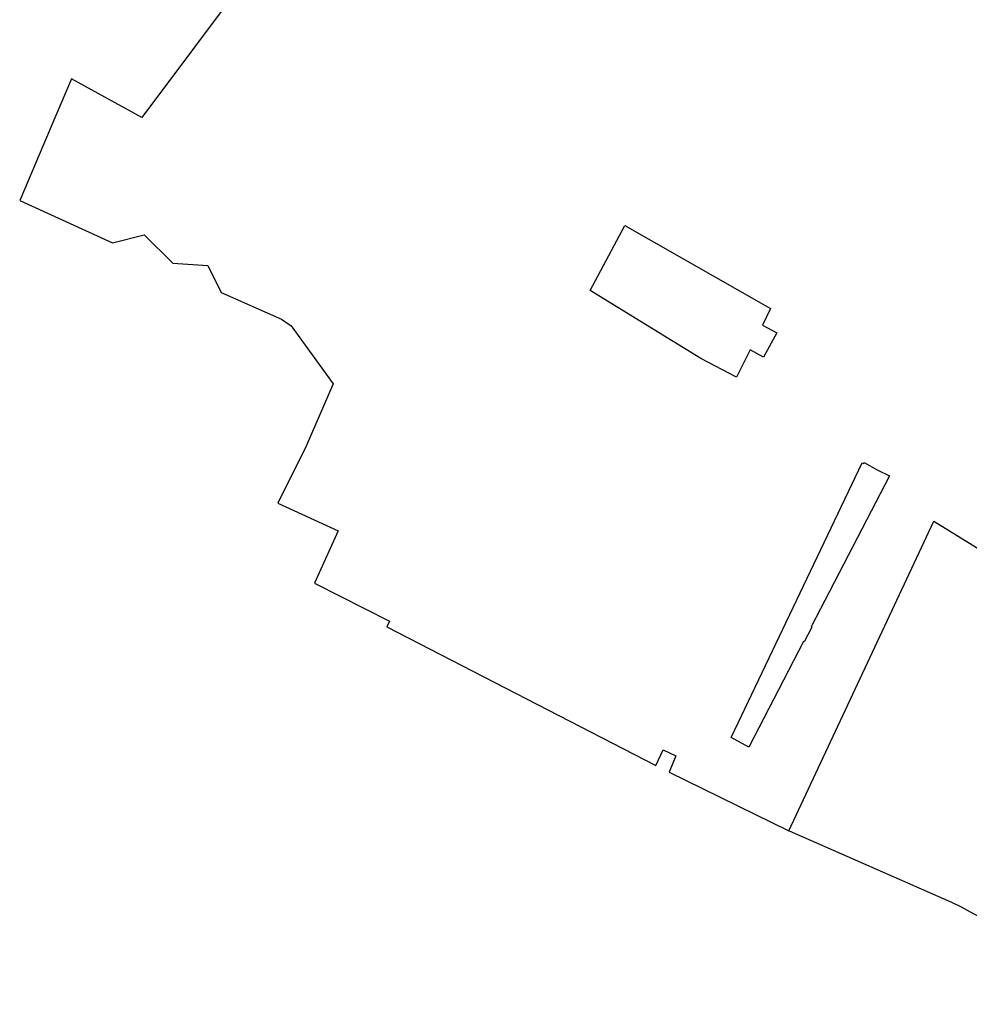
# Model space of a CAD drawing. Extents: x 165936 to 168490, y 440742 to 446306.
# Tile 27 of 80: x 167512 to 167827, y 442328 to 442655. Entities that reach past the tile are written whole.
import ezdxf

# ---------------------------------------------------------------- set-up
doc = ezdxf.new("R2010")
doc.units = 0
doc.header["$LTSCALE"] = 4
doc.layers.add('G_BTD', color=3, linetype='CONTINUOUS')
doc.layers.add('G_OTD', color=32, linetype='CONTINUOUS')

msp = doc.modelspace()

# ---------------------------------------------------------------- linework, layer by layer
at = {"layer": 'G_BTD', "linetype": 'Continuous', "transparency": 33554687}
for points in [[(167583.893, 442664.591), (167569.772, 442645.623), (167552.254, 442622.243), (167528.952, 442635.072), (167523.813, 442622.957), (167511.805, 442594.774), (167542.568, 442580.782), (167553.032, 442583.374), (167562.557, 442573.981), (167574.224, 442573.24), (167578.591, 442564.309), (167598.537, 442555.477), (167601.812, 442553.194), (167615.705, 442533.943), (167606.774, 442513.302), (167597.4, 442494.454), (167617.352, 442485.271), (167609.559, 442467.87), (167634.372, 442455.343), (167633.556, 442453.42), (167722.635, 442407.493), (167725.149, 442412.643), (167729.266, 442410.687), (167727.104, 442405.229), (167766.767, 442385.795)], [(167760.736, 442558.924), (167758.016, 442553.441), (167762.742, 442550.865), (167758.359, 442542.824), (167753.942, 442545.232), (167749.44, 442536.159), (167737.567, 442542.378), (167700.919, 442564.885), (167712.417, 442586.478), (167760.736, 442558.924)], [(167791.083, 442507.846), (167791.599, 442507.598), (167791.768, 442507.894), (167796.012, 442505.474), (167800.092, 442503.511), (167774.16, 442453.458), (167774.407, 442453.33), (167771.856, 442448.422), (167771.616, 442448.547), (167753.512, 442413.604), (167747.65, 442416.79), (167791.083, 442507.846)]]:
    msp.add_lwpolyline(points, dxfattribs=at)
at = {"layer": 'G_OTD', "linetype": 'Continuous', "transparency": 33554687}
for points in [[(167766.767, 442385.795), (167814.801, 442488.503), (167909.452, 442430.107), (167918.096, 442426.35), (167938.737, 442413.846), (167946.027, 442416.955), (167941.402, 442422.685), (167921.002, 442439.618), (167921.802, 442441.084), (167942.468, 442423.618), (167948.173, 442417.87), (167956.919, 442413.678)], [(167766.767, 442385.795), (167766.825, 442385.767), (167820.723, 442362.183)]]:
    msp.add_lwpolyline(points, dxfattribs=at)
msp.add_lwpolyline([(167820.723, 442362.183, -0.1061648), (167864.343, 442328.31)], format="xyb", dxfattribs=at)

doc.saveas('drawing.dxf')
